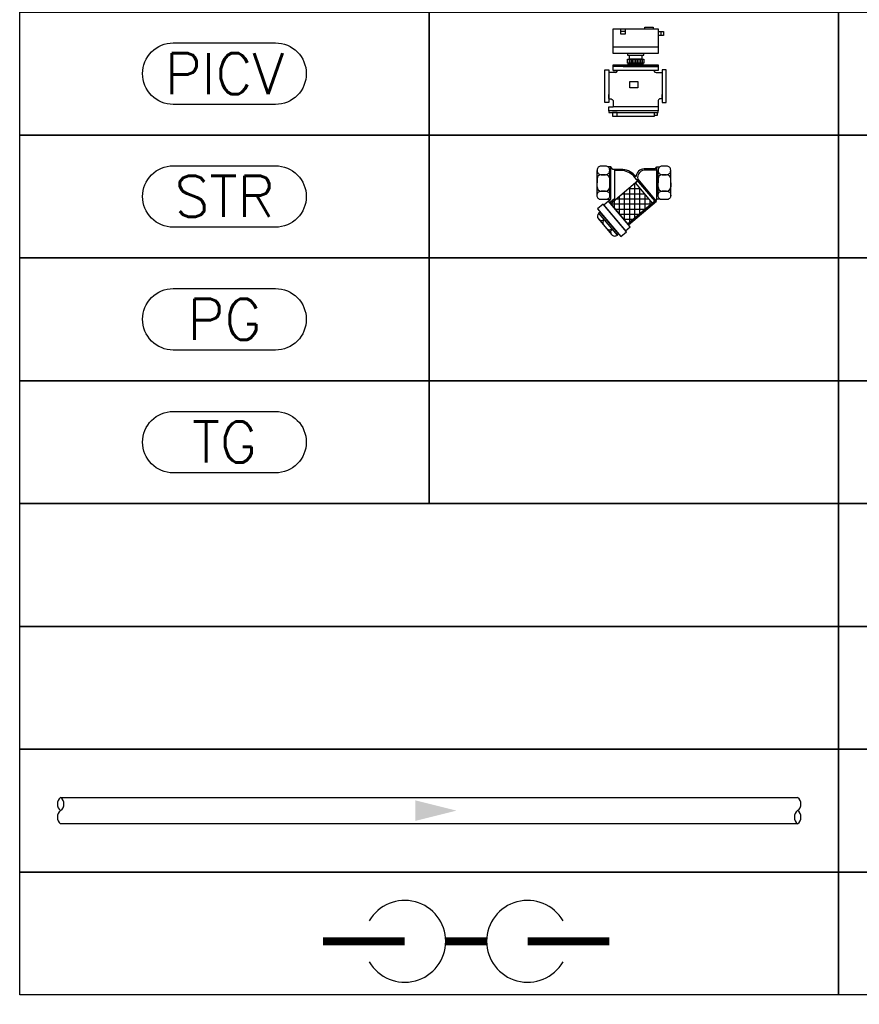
# Model space of a CAD drawing. Header units: millimetres. Extents: x -116878 to 389011, y -1241 to 103546.
# Tile 78 of 104: x 88786 to 89811, y 22561 to 23763. Entities that reach past the tile are written whole.
import ezdxf

# ---------------------------------------------------------------- set-up
doc = ezdxf.new("R2010")
doc.units = ezdxf.units.MM
doc.header["$MEASUREMENT"] = 0
for name, color, linetype in [('HVAC DETAIL LINE', 7, 'Continuous'), ('HVAC DETAIL TEXT', 7, 'Continuous'), ('MEPTEK-MEPF_General Text', 7, 'Continuous')]:
    doc.layers.add(name, color=color, linetype=linetype)
doc.layers.add('MEPTEK-CD-PIPE', color=3, linetype='Continuous', true_color=0x00ff00)
doc.layers.add('PLUMBING-DW-CD-PIPE', color=3, linetype='Continuous', true_color=0x00ff00)
doc.styles.add('ARIAL', font='ARIALN.TTF')

# ---------------------------------------------------------------- blocks, each defined once
blk = doc.blocks.new('PIBCV')
at = {"layer": 'HVAC DETAIL LINE'}
for p, q in [((2.5, -53.5), (-5, -53.5)), ((0, -51), (5, -51)), ((5, -51), (5, -51.6)), ((50, -51), (50, -51.5)), ((52.5, -53.5), (60, -53.5))]:
    blk.add_line(p, q, dxfattribs=at)
for points in [[(0, 0), (55, 0), (55, -30), (0, -30), (0, 0)], [(14.6, 0), (14.6, -6.5), (9.6, -6.5), (9.6, 0)], [(38.9, 0), (38.9, 2), (48.9, 2), (48.9, 0)], [(14.6, -3.3), (9.6, -3.3)], [(55, -3.2), (61.5, -3.2), (61.5, -8.2), (55, -8.2)], [(58.3, -3.2), (58.3, -8.2)], [(0, -21.9), (55, -21.9)], [(17.5, -32), (37.5, -32), (37.5, -30), (17.5, -30), (17.5, -32)], [(20, -32), (35, -32), (35, -37), (20, -37), (20, -32)], [(12.5, -46), (55, -46), (55, -51), (0, -51), (0, -46)], [(17.5, -37), (37.5, -37), (37.5, -42), (17.5, -42), (17.5, -37)], [(18.5, -42), (36.5, -42), (36.5, -44), (18.5, -44), (18.5, -42)], [(19.5, -37), (19.5, -42)], [(21.5, -37), (21.5, -42)], [(23.5, -37), (23.5, -42)], [(25.5, -37), (25.5, -42)], [(27.5, -37), (27.5, -42)], [(29.5, -37), (29.5, -42)], [(31.5, -37), (31.5, -42)], [(33.5, -37), (33.5, -42)], [(35.5, -37), (35.5, -42)], [(-5, -55), (-5, -85), (-5, -80)], [(60, -50), (60, -90), (65, -90), (65, -50), (60, -50)], [(60, -55), (60, -85), (60, -80)], [(20.6, -64.3), (30.1, -64.3), (30.1, -72.2), (20.6, -72.2), (20.6, -64.3)], [(55, -95.2), (55, -100.2), (-5, -100.2), (-5, -95.2), (0, -95.2)], [(-5, -100.2), (-5, -102.2), (45, -102.2), (55, -102.2), (55, -100.2)], [(5, -102.2), (-0.7, -102.2), (-0.7, -106.5), (5, -106.5)], [(5, -102.2), (50, -102.2), (50, -107.2), (5, -107.2), (5, -102.2)], [(54, -102.2), (54, -105.9), (50, -105.9)]]:
    blk.add_lwpolyline(points, dxfattribs=at)
for points in [[(0, -44), (55, -44), (55, -46), (0, -46)], [(-10, -50), (-5, -50), (-5, -90), (-10, -90)]]:
    blk.add_lwpolyline(points, close=True, dxfattribs=at)
for points in [[(-5, -85.6), (-2.5, -85.6, -0.27328), (0, -87.5), (0, -95.2)], [(60, -85.4), (57.5, -85.4, 0.259364), (55, -87.5), (55, -95.2), (0, -95.2)]]:
    blk.add_lwpolyline(points, format="xyb", dxfattribs=at)
for centre, radius, start, end in [((2.4, -50.7), 2.71, 271.8099, 342.7146), ((52.5, -50.8), 2.64, 194.4315, 268.7315)]:
    blk.add_arc(centre, radius, start, end, dxfattribs=at)
blk = doc.blocks.new('Y_STRAINER_32MM')
at = {"layer": 'HVAC DETAIL LINE'}
h = blk.add_hatch(dxfattribs=at)
h.set_pattern_fill('ANSI37', color=256, scale=50, angle=225)
h.set_pattern_definition([(270, (3824.5, 832), (6.25, -8e-16), []), (360, (3824.5, 832), (2e-15, 6.25), [])])
h.paths.add_polyline_path([(16.8, -25.4), (37.4, -49.9), (67.4, -24.7), (46.8, -0.2)])
for p, q in [((0, -15.5), (0, 15)), ((15.5, -15.5), (15.5, 15)), ((19.4, 16.5), (17, 19.5)), ((21.9, -18.6), (21.9, 16.5)), ((31.4, 15), (21.9, 15)), ((73, 15.5), (57.5, 15.5)), ((71, 17), (73, 19.5)), ((73, 19.5), (76.5, 19.5)), ((73, 17), (73, 19.5)), ((73, -20), (73, 17)), ((74.5, -15.5), (74.5, 15)), ((90, -15.5), (90, 15)), ((0, 5), (0, 0)), ((0, -5), (0, 0)), ((10.5, 10), (5, 10)), ((15.5, 0), (15.5, 5)), ((15.5, 0), (15.5, -5)), ((49.9, 2.4), (16.8, -25.4)), ((70.4, -22.1), (46.3, 6.6)), ((72.6, -22.3), (49.7, 4.9)), ((74.5, 5), (74.5, 0)), ((74.5, -5), (74.5, 0)), ((85, 10), (79.5, 10)), ((90, 0), (90, 5)), ((90, 0), (90, -5)), ((10.5, -10), (5, -10)), ((85, -10), (79.5, -10)), ((14.2, -22.3), (17, -20)), ((15.6, -23.9), (21.9, -18.6)), ((37.4, -49.9), (73, -20)), ((38.4, -51.1), (72.6, -22.3)), ((77.3, -20), (73, -20)), ((3.9, -35.6), (2.3, -36.9)), ((26.4, -62.4), (3.9, -35.6)), ((16.8, -25.4), (37.4, -49.9)), ((1.7, -44), (17.8, -63.1)), ((24.8, -63.7), (2.3, -36.9)), ((24.8, -63.7), (26.4, -62.4))]:
    blk.add_line(p, q, dxfattribs=at)
for points in [[(10.5, 20.5), (5, 20.5, 0.414214), (0, 15.5), (0, 15, 0.414214), (5, 10), (10.5, 10, 0.414214), (15.5, 15), (15.5, 15.5, 0.414214)], [(85, 20.5), (79.5, 20.5, 0.414214), (74.5, 15.5), (74.5, 15, 0.414214), (79.5, 10), (85, 10, 0.414214), (90, 15), (90, 15.5, 0.414214)], [(10.5, -20.5), (5, -20.5, -0.414214), (0, -15.5), (0, -15, -0.414214), (5, -10), (10.5, -10, -0.414214), (15.5, -15), (15.5, -15.5, -0.414214)], [(85, -20.5), (79.5, -20.5, -0.414214), (74.5, -15.5), (74.5, -15, -0.414214), (79.5, -10), (85, -10, -0.414214), (90, -15), (90, -15.5, -0.414214)]]:
    blk.add_lwpolyline(points, format="xyb", close=True, dxfattribs=at)
blk.add_lwpolyline([(12.7, -20), (17, -20), (17, 19.5), (13.5, 19.5)], dxfattribs=at)
blk.add_lwpolyline([(71, 17), (57.5, 17, 0.399275), (47.5, 7.5, 0.189126), (31.5, 16.5), (19.4, 16.5)], format="xyb", dxfattribs=at)
for points in [[(70.4, -22.1), (49.9, 2.4), (46.8, -0.2), (67.4, -24.7)], [(40.6, -53.7), (14.2, -22.3), (8.5, -27.2), (34.9, -58.6)], [(35.8, -59.7), (7.5, -26), (0.6, -31.8), (28.9, -65.5)]]:
    blk.add_lwpolyline(points, close=True, dxfattribs=at)
for centre, radius, start, end in [((28, -8.4), 23.6, 39.223, 81.813), ((58.5, 6.6), 8.94, 96.3314, 191.4081), ((5, 5), 5, 90, 180), ((10.5, 5), 5, 0, 90), ((79.5, 5), 5, 90, 180), ((85, 5), 5, 0, 90), ((5, -5), 5, 180, 270), ((10.5, -5), 5, 270, 0), ((79.5, -5), 5, 180, 270), ((85, -5), 5, 270, 0), ((5.5, -40.8), 5, 130.0303, 220.0303), ((5.5, -40.8), 5, 130.0303, 220.0303), ((5.5, -40.8), 5, 220.0303, 310.0303), ((12, -48.4), 5, 130.0303, 220.0303), ((15.2, -52.2), 5, 220.0303, 310.0303), ((21.6, -59.9), 5, 130.0303, 220.0303), ((21.6, -59.9), 5, 220.0303, 310.0303)]:
    blk.add_arc(centre, radius, start, end, dxfattribs=at)
blk = doc.blocks.new('DR-UT-CD')
at = {"layer": 'PLUMBING-DW-CD-PIPE', "const_width": 10}
for points in [[(-350, 0), (-250, 0)], [(-150, 0), (-200, 0)], [(0, 0), (-100, 0)]]:
    blk.add_lwpolyline(points, dxfattribs=at)
at = {"layer": 'PLUMBING-DW-CD-PIPE'}
for centre, start, end in [((-250, 0), 210, 150), ((-100, 0), 30, 330)]:
    blk.add_arc(centre, 50, start, end, dxfattribs=at)

msp = doc.modelspace()

# ---------------------------------------------------------------- hatches: boundary and pattern name
at = {"layer": 'MEPTEK-CD-PIPE'}
h = msp.add_hatch(color=256, dxfattribs=at)
h.dxf.hatch_style = 1
h.paths.add_polyline_path([(89319.1, 22797.4), (89269.1, 22809.9), (89269.1, 22784.9)])

# ---------------------------------------------------------------- linework, layer by layer
at = {"layer": 'HVAC DETAIL LINE'}
for points in [[(88785.8, 23772.4), (89285.8, 23772.4), (89285.8, 23622.4), (88785.8, 23622.4)], [(89285.8, 23772.4), (89785.8, 23772.4), (89785.8, 23622.4), (89285.8, 23622.4)], [(89785.8, 23772.4), (92535.8, 23772.4), (92535.8, 23622.4), (89785.8, 23622.4)], [(88785.8, 23622.4), (89285.8, 23622.4), (89285.8, 23472.4), (88785.8, 23472.4)], [(89285.8, 23622.4), (89785.8, 23622.4), (89785.8, 23472.4), (89285.8, 23472.4)], [(89785.8, 23622.4), (92535.8, 23622.4), (92535.8, 23472.4), (89785.8, 23472.4)], [(88785.8, 23472.4), (89285.8, 23472.4), (89285.8, 23322.4), (88785.8, 23322.4)], [(89285.8, 23472.4), (89785.8, 23472.4), (89785.8, 23322.4), (89285.8, 23322.4)], [(89785.8, 23472.4), (92535.8, 23472.4), (92535.8, 23322.4), (89785.8, 23322.4)], [(88785.8, 23322.4), (89285.8, 23322.4), (89285.8, 23172.4), (88785.8, 23172.4)], [(89285.8, 23322.4), (89785.8, 23322.4), (89785.8, 23172.4), (89285.8, 23172.4)], [(89785.8, 23322.4), (92535.8, 23322.4), (92535.8, 23172.4), (89785.8, 23172.4)], [(88785.8, 23172.4), (89785.8, 23172.4), (89785.8, 23022.4), (88785.8, 23022.4)], [(89785.8, 23172.4), (92535.8, 23172.4), (92535.8, 23022.4), (89785.8, 23022.4)], [(88785.8, 23022.4), (89785.8, 23022.4), (89785.8, 22872.4), (88785.8, 22872.4)], [(89785.8, 23022.4), (92535.8, 23022.4), (92535.8, 22872.4), (89785.8, 22872.4)], [(88785.8, 22872.4), (89785.8, 22872.4), (89785.8, 22722.4), (88785.8, 22722.4)], [(89785.8, 22872.4), (92535.8, 22872.4), (92535.8, 22722.4), (89785.8, 22722.4)], [(88785.8, 22722.4), (89785.8, 22722.4), (89785.8, 22572.4), (88785.8, 22572.4)], [(89785.8, 22722.4), (92535.8, 22722.4), (92535.8, 22572.4), (89785.8, 22572.4)]]:
    msp.add_lwpolyline(points, close=True, dxfattribs=at)
at = {"layer": 'HVAC DETAIL TEXT'}
for points in [[(88973.3, 23734.9), (89098.3, 23734.9, -0.414214), (89135.8, 23697.4), (89135.8, 23697.4, -0.414214), (89098.3, 23659.9), (88973.3, 23659.9, -0.414214), (88935.8, 23697.4), (88935.8, 23697.4, -0.414214)], [(88973.3, 23584.9), (89098.3, 23584.9, -0.414214), (89135.8, 23547.4), (89135.8, 23547.4, -0.414214), (89098.3, 23509.9), (88973.3, 23509.9, -0.414214), (88935.8, 23547.4), (88935.8, 23547.4, -0.414214)], [(88973.3, 23434.9), (89098.3, 23434.9, -0.414214), (89135.8, 23397.4), (89135.8, 23397.4, -0.414214), (89098.3, 23359.9), (88973.3, 23359.9, -0.414214), (88935.8, 23397.4), (88935.8, 23397.4, -0.414214)], [(88973.3, 23284.9), (89098.3, 23284.9, -0.414214), (89135.8, 23247.4), (89135.8, 23247.4, -0.414214), (89098.3, 23209.9), (88973.3, 23209.9, -0.414214), (88935.8, 23247.4), (88935.8, 23247.4, -0.414214)]]:
    msp.add_lwpolyline(points, format="xyb", close=True, dxfattribs=at)
at = {"layer": 'MEPTEK-CD-PIPE'}
for points in [[(88835.8, 22813.4), (89735.8, 22813.4)], [(89735.8, 22781.4), (88835.8, 22781.4)]]:
    msp.add_lwpolyline(points, dxfattribs=at)
for centre, start, end in [((88841.8, 22805.4), 126.8699, 233.1301), ((88829.8, 22805.4), 306.8699, 53.1301), ((89729.8, 22805.4), 306.8699, 53.1301), ((88841.8, 22789.4), 126.8699, 233.1301), ((89741.8, 22789.4), 126.8699, 233.1301), ((89729.8, 22789.4), 306.8699, 53.1301)]:
    msp.add_arc(centre, 10, start, end, dxfattribs=at)

# ---------------------------------------------------------------- block references
at = {"layer": 'HVAC DETAIL LINE'}
for name, p in [('PIBCV', (89510.4, 23752.1)), ('Y_STRAINER_32MM', (89490.8, 23564))]:
    msp.add_blockref(name, p, dxfattribs=at)
at = {"layer": 'PLUMBING-DW-CD-PIPE', "rotation": 180}
msp.add_blockref('DR-UT-CD', (89156, 22637.8), dxfattribs=at)

# ---------------------------------------------------------------- texts
at = {"layer": 'HVAC DETAIL TEXT', "char_height": 50, "attachment_point": 5}
for s, insert in [('{\\Fromans|c0;PICV}', (89035.8, 23697.4)), ('{\\Fromans|c0;STR}', (89035.8, 23547.4)), ('{\\Fromans|c0;PG}', (89035.8, 23397.4)), ('{\\Fromans|c0;TG}', (89035.8, 23247.4))]:
    msp.add_mtext_dynamic_manual_height_columns(s, width=272.429, gutter_width=1, heights=[0], dxfattribs=dict(at, insert=insert))
at = {"layer": 'MEPTEK-MEPF_General Text', "insert": (89295.9, 37502), "char_height": 100, "attachment_point": 1, "style": 'ARIAL'}
msp.add_mtext_dynamic_manual_height_columns('{\\fCalibri|b0|i0|c0|p34;\\LDRAWING NOTES:\\P\\P\\pi-300,l300,t300;\\fSymbol|b0|i0|c2|p18;\\l·^I\\fCalibri|b0|i0|c0|p34;ALL DIMENSIONS, OTHERWISE INDICATED ARE IN MM.\\P\\fSymbol|b0|i0|c2|p18;·^I\\fCalibri|b0|i0|c0|p34;THIS IS A SCHEMATIC/ CONCEPTUAL DRAWING ONLY TO ARTICULATE THE DESIGN INTENT. POST RECEIPT OF DETAILED SURVEY**, THE DRAWINGS WILL BE AMENDED/ DETAILED FURTHER.\\P\\fSymbol|b0|i0|c2|p18;·^I\\fCalibri|b0|i0|c0|p34;AHU PIPELINES TO BE CONNECTED WITH AIRPORT SPECIFIED BTU METER.\\P\\fSymbol|b0|i0|c2|p18;·^I\\fCalibri|b0|i0|c0|p34;COIL ADP TAKEN AS 58 DEG. F. BASIS FOR THE SAME NEEDS TO BE FACILITATED.\\~\\P\\fSymbol|b0|i0|c2|p18;·^I\\fCalibri|b0|i0|c0|p34;ALL HVAC EQUIPMENT AND ACCESSORIES TECHNICAL DATA SHEET NEED GET APPROVED FROM DIAL PRIOR PROCUREMENT.\\P\\fSymbol|b0|i0|c2|p18;·^I\\fCalibri|b0|i0|c0|p34;FITTINGS (INSULATION, VALVES, DAMPERS, TEMPERATURE & PRESSURE GAUGE, PIDV ETC. TECHNICAL DATA SHEET NEEDS TO BE FACILITATED AND GET APPROVED BY DIAL ENGINEERING CONCERN TEAM PRIOR TO THE INSTALLATION.\\P\\fSymbol|b0|i0|c2|p18;·^I\\fCalibri|b0|i0|c0|p34;THE CONTRACTOR TO ENSURE CHILLED WATER PIPING SHALL BE CONFIRMING TO IS:1239 PART I CLASS ‘C’ HEAVY AND FITTING SHALL BE CONFORMING TO ASTM A-105,3000LBS SOCKET WELD END (UP TO 50MM) & 1S:1239 PART-II HEAVY/ASTM A-234 WPB, GR.B BUTT WELD FITTING ( ABOVE 50NB PIPE SIZE).\\P\\fSymbol|b0|i0|c2|p18;·^I\\fCalibri|b0|i0|c0|p34;THE CONTRACTOR TO ENSURE PIPING CONNECTION SHOULD BE SOCKET WELDED UP TO 50NB SIZE AND SHALL BE BUTT WELDED ABOVE 50NB PIPE SIZE. PIPE FLANGES SHOULD BE CONFIRMED TO ASTM A-105 # 150 SORF AND FLANGE DIMENSION SHOULD BE UNDER ASME/ANSI B 16.5 (150 SORF), FITTING TO FITTING WELDING IS NOT ALLOWED. NOZZLE CONNECTIONS/THREDOLETS/WELDOLETS ARE NOT ALLOWED BY PUNCTURING THE PIPE. ONLY EQUAL/UNEQUAL TEES SHALL BE USED FOR BRANCH CONNECTION FROM THE HEADER. SOCKET WELD END TEE SHOULD BE USED FOR BRANCH CONNECTION (UP-TO -50NB PIPE SIZE) W.R.T TO PRESSURE GAUGE/TEMPERATURE GAUGE/AIR VENT/DRAIN POINT ETC.\\P\\fSymbol|b0|i0|c2|p18;·^I\\fCalibri|b0|i0|c0|p34;POST-INSTALLATION CLEARANCE BY DIAL, CHW PIPING SHALL BE TESTED @15KG/CM2 HYDROSTATICS PRESSURE FOR 24HRS HOLD TIME AND TESTING SHOULD BE WITNESSED TO THE DIAL TEAM.THERMAL INSULATION ON CHW AND CONDENSATE DRAIN PIPING LINE SHALL BE 25MM THICK. CLOSED CELL ANTIMICROBIAL\\~CLASS “O” BS 476 AND PART 6 & 7 FM APPROVED NITRILE RUBBER ELASTOMERIC INSULATION THERMAL CONDUCTIVITY 0.033 WATTS PER METER-KELVIN (W/ (M\\fArial|b0|i0|c0|p34;⋅\\fCalibri|b0|i0|c0|p34;K)) AT 0°C.\\P\\fSymbol|b0|i0|c2|p18;·^I\\fCalibri|b0|i0|c0|p34;CONTRACTOR TO ENSURE CONDENSATE DRAIN PIPING SHALL BE COMPLYING WITH IS 4985 CLASS 3 UPVC PIPE. SOLVENT CEMENT COMPLYING WITH ASTM D2564 SHALL BE USED FOR JOINTS..\\P\\fSymbol|b0|i0|c2|p18;·^I\\fCalibri|b0|i0|c0|p34;FOR CEILING SUSPENDED CHILLED WATER PIPE:\\~ PIPE SHOULD BE HANGED WITH TIE ROD OF SIZE MINIMUM 10 MM DIA. \\P\\fSymbol|b0|i0|c2|p18;·^I\\fCalibri|b0|i0|c0|p34;All SERVICE ELEVATIONS MARKED IN THE DRAWINGS ARE FROM 0.00 LVL (FINISHED FLOOR LEVEL).\\P\\fSymbol|b0|i0|c2|p18;\\H0.91667x;·^I\\fCalibri|b0|i0|c0|p34;FINAL STRUCTURAL DESIGN AND CALCULATIONS TO BE FINALIZED BY STRUCTURAL DESIGN ENGINEER.}', width=7040.837, gutter_width=15540.7, heights=[12006.2], dxfattribs=at)

doc.saveas('drawing.dxf')
